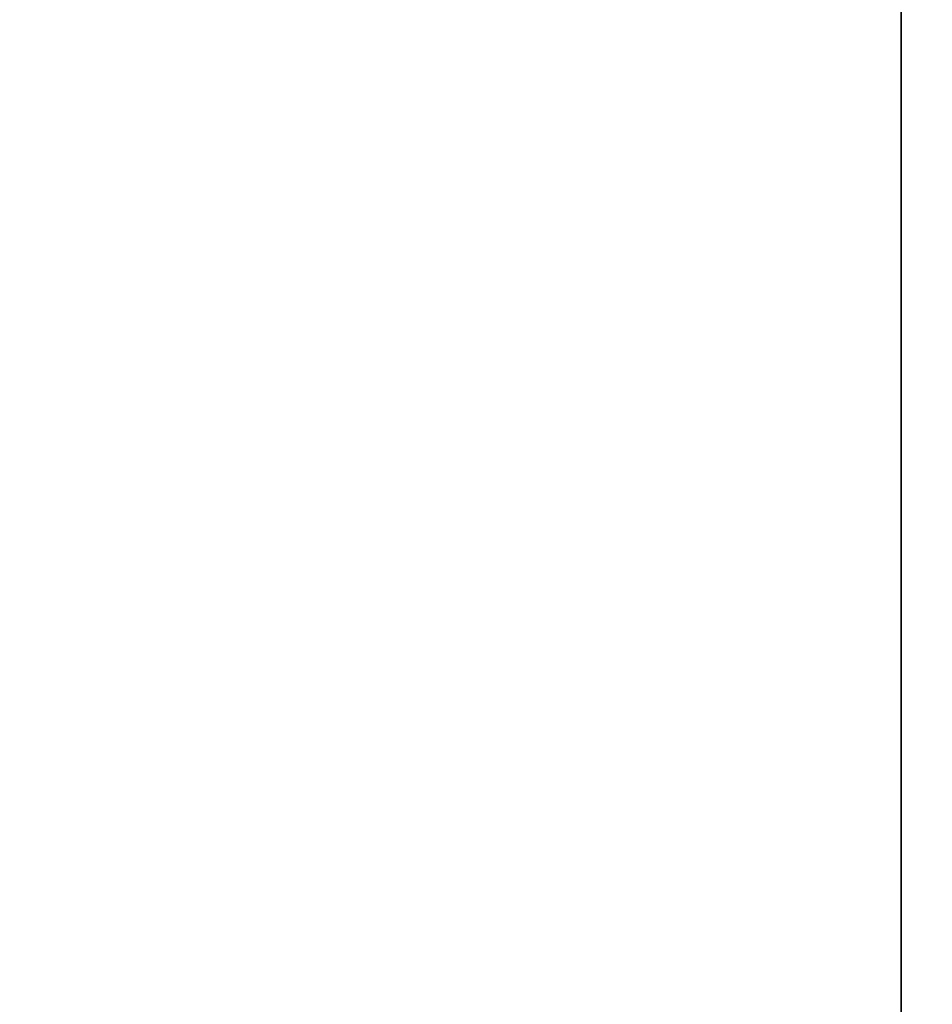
# Model space of a CAD drawing. Header units: millimetres. Extents: x -453 to 576, y -2105 to -925.
# Tile 219 of 256: x -452.1455 to -452.0996, y -1545.6964 to -1545.647. Entities that reach past the tile are written whole.
import ezdxf

# ---------------------------------------------------------------- set-up
doc = ezdxf.new("R2010")
doc.units = ezdxf.units.MM
doc.layers.add('1', color=7, linetype='Continuous')
doc.layers.add('3', color=7, linetype='Continuous')

# ---------------------------------------------------------------- blocks, each defined once
blk = doc.blocks.new('Bloque 17')
at = {"layer": '3', "color": 253, "true_color": 0x98aaaf}
for points, knots in [([(634.868819, 56.095445, -157.35665), (636.068356, 56.089265, -157.321616), (638.803394, 55.777372, -157.130093), (643.006248, 54.377602, -156.492002), (647.449923, 51.857437, -155.434577), (651.703386, 48.30518, -154.0132), (655.311139, 44.012043, -152.361918), (657.925204, 39.433927, -150.667054), (659.37256, 35.14969, -149.140537), (659.694284, 32.389417, -148.193722), (659.69443, 31.183193, -147.78789)], [0.417092, 0.417092, 0.417092, 0.417092, 4.014951, 8.641193, 13.874115, 19.810738, 26.032175, 31.660372, 36.632804, 40.465244, 40.465244, 40.465244, 40.465244]), ([(658.84986, -30.97566, -131.386501), (658.849861, -27.432759, -131.883195), (658.849843, -23.90603, -132.481186), (658.84983, -20.395976, -133.158316), (658.849828, -19.784114, -133.276351), (658.849826, -19.172759, -133.396791), (658.849824, -18.561913, -133.519519), (658.849811, -13.873627, -134.461463), (658.849816, -9.215348, -135.538172), (658.849827, -4.582064, -136.705862), (658.849828, -4.134529, -136.81865), (658.849829, -3.687228, -136.932288), (658.849831, -3.240156, -137.046735), (658.849845, 2.477035, -138.510286), (658.849866, 8.15683, -140.106188), (658.849838, 13.806344, -141.801263), (658.849808, 19.676601, -143.562568), (658.849726, 25.514162, -145.430954), (658.849728, 31.321126, -147.384792)], [0, 0, 0, 0, 10.729386, 10.729386, 10.729386, 12.598688, 12.598688, 12.598688, 26.939919, 26.939919, 26.939919, 28.324446, 28.324446, 28.324446, 46.024066, 46.024066, 46.024066, 64.408984, 64.408984, 64.408984, 64.408984]), ([(658.849728, 31.321126, -147.384792), (658.849726, 25.514162, -145.430954), (658.849808, 19.676601, -143.562568), (658.849838, 13.806344, -141.801263), (658.849866, 8.15683, -140.106188), (658.849845, 2.477035, -138.510286), (658.849831, -3.240156, -137.046735), (658.849829, -3.687228, -136.932288), (658.849828, -4.134529, -136.81865), (658.849827, -4.582064, -136.705862), (658.849816, -9.215348, -135.538172), (658.849811, -13.873627, -134.461463), (658.849824, -18.561913, -133.519519), (658.849826, -19.172759, -133.396791), (658.849828, -19.784114, -133.276351), (658.84983, -20.395976, -133.158316), (658.849843, -23.90603, -132.481186), (658.849861, -27.432759, -131.883195), (658.84986, -30.97566, -131.386501)], [0, 0, 0, 0, 18.384918, 18.384918, 18.384918, 36.084538, 36.084538, 36.084538, 37.469065, 37.469065, 37.469065, 51.810296, 51.810296, 51.810296, 53.679598, 53.679598, 53.679598, 64.408984, 64.408984, 64.408984, 64.408984]), ([(659.875367, 30.999108, -148.330671), (659.874877, 31.040049, -148.207429), (659.820761, 31.126183, -147.949173), (659.592221, 31.231943, -147.635586), (659.255432, 31.302917, -147.425763), (658.980432, 31.320623, -147.381551), (658.849728, 31.321126, -147.384792)], [0, 0, 0, 0, 0.405639, 0.811278, 1.216917, 1.622556, 1.622556, 1.622556, 1.622556]), ([(658.849728, 31.321126, -147.384792), (658.980432, 31.320623, -147.381551), (659.255432, 31.302917, -147.425763), (659.592221, 31.231943, -147.635586), (659.820761, 31.126183, -147.949173), (659.874877, 31.040049, -148.207429), (659.875367, 30.999108, -148.330671)], [0, 0, 0, 0, 0.405639, 0.811278, 1.216917, 1.622556, 1.622556, 1.622556, 1.622556])]:
    blk.add_open_spline(points, degree=3, knots=knots, dxfattribs=at)
blk = doc.blocks.new('ADMI22F8DEB74KCX_32_1_1_1_1_1_1')
at = {"layer": '3', "color": 253, "true_color": 0x98aaaf}
blk.add_blockref('Bloque 17', (0, 0), dxfattribs=at)

msp = doc.modelspace()

# ---------------------------------------------------------------- block references
at = {"layer": '1', "rotation": 180}
msp.add_blockref('ADMI22F8DEB74KCX_32_1_1_1_1_1_1', (206.748557, -1514.47006, 232.84631), dxfattribs=at)

doc.saveas('drawing.dxf')
